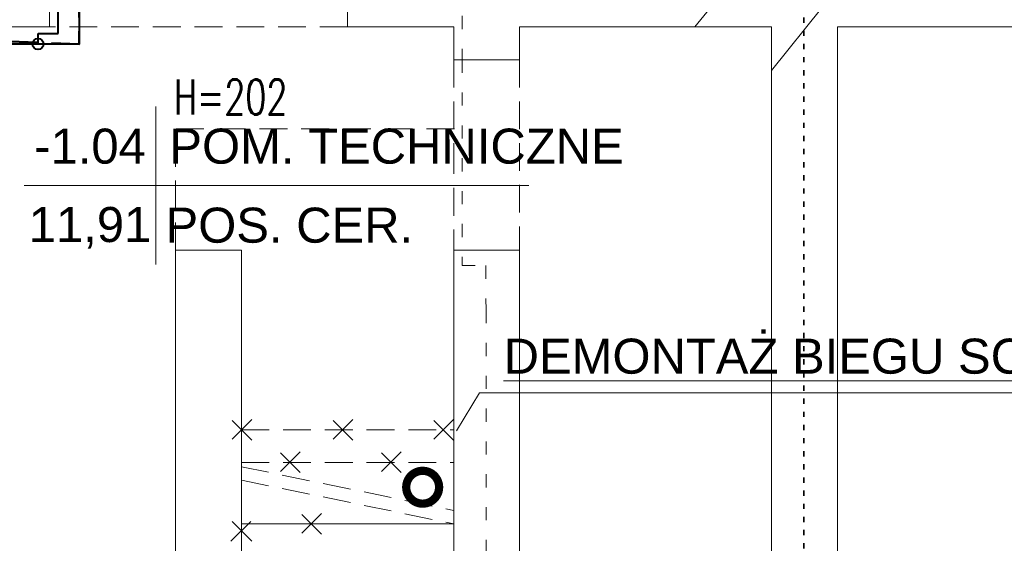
# Model space of a CAD drawing. Header units: millimetres. Extents: x 19422 to 119122, y -6876 to 97602.
# Tile 10 of 35: x 47570 to 52063, y 5244 to 7635. Entities that reach past the tile are written whole.
import ezdxf
from ezdxf import colors
from ezdxf.entities.mleader import LeaderData, LeaderLine
from ezdxf.enums import TextEntityAlignment as Align
from ezdxf.math import Vec2, Vec3

# ---------------------------------------------------------------- set-up
doc = ezdxf.new("R2010")
doc.units = ezdxf.units.MM
doc.linetypes.add('PT_IS_01_RZUT PIWNICY$0$DASHED', pattern=[19.05, 12.7, -6.35])
doc.linetypes.add('PT_IS_01_RZUT PIWNICY$0$ISO03W100', pattern=[30, 12, -18])
for name, color, linetype, lineweight, true_color in [('PT_IS_01_RZUT PIWNICY$0$0_ZAKRES_OPRACOWANIA', 7, 'PT_IS_01_RZUT PIWNICY$0$DASHED', 35, 0x01bfff), ('PT_IS_01_RZUT PIWNICY$0$A_WYBURZENIA', 7, 'PT_IS_01_RZUT PIWNICY$0$DASHED', 13, 0x838383), ('PT_IS_01_RZUT PIWNICY$0$IE_SYMBOLE', 7, 'Continuous', 13, 0xfe0000), ('PT_IS_01_RZUT PIWNICY$0$INW_NIEWIDOCZNE', 7, 'PT_IS_01_RZUT PIWNICY$0$DASHED', 5, 0x838383), ('PT_IS_01_RZUT PIWNICY$0$INW_OPIS', 7, 'Continuous', 13, 0x838383), ('PT_IS_01_RZUT PIWNICY$0$INW_WIDOKOWE', 7, 'Continuous', 13, 0x838383), ('PT_IS_01_RZUT PIWNICY$0$INW_ŚCIANY KONSTRUKCYJNE', 7, 'Continuous', 20, 0x838383), ('PT_IS_01_RZUT PIWNICY$0$PPOŻ_GRANICA STREFY', 7, 'Continuous', 15, 0xcc0403), ('PT_IS_01_RZUT PIWNICY$0$S_WODA', 7, 'PT_IS_01_RZUT PIWNICY$0$DASHED', 50, 0x577c8c)]:
    doc.layers.add(name, color=color, linetype=linetype, lineweight=lineweight, true_color=true_color)
for name, color, linetype, lineweight in [('PT_IS_01_RZUT PIWNICY$0$A_OPIS', 241, 'Continuous', 13), ('PT_IS_01_RZUT PIWNICY$0$A_OPIS_TABELKI POMIESZCZEŃ', 53, 'Continuous', 5), ('S_WODA', 160, 'Continuous', 40)]:
    doc.layers.add(name, color=color, linetype=linetype, lineweight=lineweight)
doc.styles.add('PT_IS_01_RZUT PIWNICY$0$100 ARIAL', font='arial.ttf', dxfattribs={"height": 16})
doc.styles.add('PT_IS_01_RZUT PIWNICY$0$50 ROMANS', font='ROMANS.shx', dxfattribs={"width": 0.7, "height": 8})
doc.styles.add('PT_IS_01_RZUT PIWNICY$0$ARIAL', font='arial.ttf')

# ---------------------------------------------------------------- blocks, each defined once
blk = doc.blocks.new('*U265')
at = {"linetype": 'Continuous', "lineweight": 0}
for p, q in [((0, 72.17), (0, -72.17)), ((-120.31, 0), (340.46, 0))]:
    blk.add_line(p, q, dxfattribs=at)
at = {"style": 'PT_IS_01_RZUT PIWNICY$0$100 ARIAL'}
for tag, height, flags, p in [('KONDYGNACJA', 16, 13, (288.1, 259.3)), ('INNE', 16, 13, (288.1, 236)), ('NR', 32, 12, (-60.15, 19.96))]:
    blk.add_attdef(tag, text='', height=height, dxfattribs=dict(at, flags=flags)).set_placement(p, align=Align.CENTER)
at = {"style": 'PT_IS_01_RZUT PIWNICY$0$100 ARIAL', "flags": 12}
for tag, p in [('NAZW', (12.28, 19.96)), ('POS_001', (8.77, -52.2))]:
    blk.add_attdef(tag, p, '', height=32, dxfattribs=at)
at = {"color": 5, "style": 'PT_IS_01_RZUT PIWNICY$0$100 ARIAL', "flags": 12}
blk.add_attdef('DO_OBLICZEN', text='', height=32, dxfattribs=at).set_placement((-60.15, -51.63), align=Align.CENTER)
blk = doc.blocks.new('PT_IS_01_RZUT PIWNICY$0$_KRZYŻYK')
at = {"linetype": 'ByBlock'}
for points in [[(4.74, 4.74), (-4.74, -4.74)], [(4.74, -4.74), (-4.74, 4.74)]]:
    blk.add_lwpolyline(points, dxfattribs=at)
blk = doc.blocks.new('PT_IS_01_RZUT PIWNICY$0$_DotSmall')
at = {"color": 0, "linetype": 'ByBlock', "const_width": 0.5}
blk.add_lwpolyline([(-0.0625, 0, 1), (0.0625, 0, 1)], format="xyb", close=True, dxfattribs=at)
blk = doc.blocks.new('PT_IS_01_RZUT PIWNICY')
at = {"layer": 'PT_IS_01_RZUT PIWNICY$0$0_ZAKRES_OPRACOWANIA', "linetype": 'PT_IS_01_RZUT PIWNICY$0$ISO03W100', "ltscale": 0.2}
blk.add_lwpolyline([(766.15, 551.59), (766.15, 1207.41), (896.21, 1207.41), (896.21, 1310.89), (1091.6, 1310.89), (1091.6, 1194.47), (1270.91, 1194.47), (1270.91, 551.59), (766.15, 551.59)], dxfattribs=at)
at = {"layer": 'PT_IS_01_RZUT PIWNICY$0$A_WYBURZENIA'}
for p, q in [((1014.27, 952.25), (1111.27, 952.25)), ((1014.27, 937.25), (1111.27, 937.25)), ((1014.27, 935.37), (1111.27, 915.37)), ((1014.27, 929.25), (1111.27, 909.25))]:
    blk.add_line(p, q, dxfattribs=at)
blk.add_lwpolyline([(1111.27, 909.25), (1014.27, 909.25), (1014.27, 929.25)], dxfattribs=at)
blk.add_lwpolyline([(1014.27, 909.25), (1111.27, 909.25), (1111.27, 889.25), (1014.27, 889.25)], close=True, dxfattribs=at)
at = {"layer": 'PT_IS_01_RZUT PIWNICY$0$INW_NIEWIDOCZNE'}
for p, q in [((1062.77, 1136.25), (926.77, 1136.25)), ((1111.27, 1121.25), (1111.27, 1081.75)), ((1141.27, 1121.25), (1141.27, 1034.25)), ((984.27, 1034.25), (984.27, 1089.74)), ((1111.46, 1089.74), (984.46, 1089.74)), ((1111.27, 1081.75), (1111.27, 1034.25))]:
    blk.add_line(p, q, dxfattribs=at)
at = {"layer": 'PT_IS_01_RZUT PIWNICY$0$INW_WIDOKOWE'}
for p, q in [((1221.27, 1136.25), (1256.27, 1136.25)), ((1256.27, 1136.25), (1256.27, 1116.25))]:
    blk.add_line(p, q, dxfattribs=at)
at = {"layer": 'PT_IS_01_RZUT PIWNICY$0$INW_ŚCIANY KONSTRUKCYJNE'}
for points in [[(0.27, 1216.25), (878.77, 1216.25), (878.77, 1324.25), (1110.77, 1324.25), (1110.77, 1216.25), (1275.08, 1216.25), (1275.08, 1202.34), (1221.27, 1136.25)], [(879.27, 732.25), (874.27, 732.25), (874.27, 939.25), (777.27, 939.25), (777.27, 1046.25), (874.27, 1046.25), (874.27, 1136.25), (926.77, 1136.25), (926.77, 1276.25), (1062.77, 1276.25), (1062.77, 1136.25), (1111.27, 1136.25), (1111.27, 1121.25), (1141.27, 1121.25), (1141.27, 1136.25), (1221.27, 1136.25)], [(1256.27, 1116.25), (1325.08, 1202.34), (1325.08, 1216.25), (2120.27, 1216.25)], [(1256.27, 1116.25), (1256.27, 692.2), (1286.27, 692.2), (1286.27, 1136.25), (1589.38, 1136.25)], [(979.27, 683.25), (1141.27, 683.25), (1141.27, 702.2), (1176.27, 702.2), (1176.27, 797.2), (1141.27, 797.2), (1141.27, 1034.25), (1111.27, 1034.25), (1111.27, 732.25), (979.27, 732.25)], [(984.27, 1034.25), (984.27, 829.25), (1014.27, 829.25), (1014.27, 1034.25), (984.27, 1034.25)]]:
    blk.add_lwpolyline(points, dxfattribs=at)
at = {"layer": 'PT_IS_01_RZUT PIWNICY$0$PPOŻ_GRANICA STREFY', "linetype": 'PT_IS_01_RZUT PIWNICY$0$ISO03W100', "ltscale": 0.5}
blk.add_lwpolyline([(1115.02, 1216.25), (1115.02, 1121.25), (1115.02, 1027.22), (1125.78, 1027.22), (1125.94, 1006.91), (1125.94, 707.75), (979.27, 707.75)], dxfattribs=at)
at = {"layer": 'PT_IS_01_RZUT PIWNICY$0$S_WODA'}
blk.add_lwpolyline([(940.29, 1362.82), (940.29, 1128.4), (882.9, 1130.4), (882.9, 926.28)], dxfattribs=at)
at = {"layer": 'PT_IS_01_RZUT PIWNICY$0$A_OPIS_TABELKI POMIESZCZEŃ'}
ref = blk.add_blockref('*U265', (975.27, 1063.78), dxfattribs=dict(at, xscale=0.5, yscale=0.5, zscale=0.5))
ref.add_attrib('NR', '-1.04', dxfattribs={"layer": '0', "height": 16, "style": 'PT_IS_01_RZUT PIWNICY$0$100 ARIAL'}).set_placement((945.2, 1073.76), align=Align.CENTER)
ref.add_attrib('NAZW', 'POM. TECHNICZNE', (981.41, 1073.76), dxfattribs={"layer": '0', "height": 16, "style": 'PT_IS_01_RZUT PIWNICY$0$100 ARIAL'})
ref.add_attrib('POS_001', 'POS. CER.', (979.66, 1037.67), dxfattribs={"layer": '0', "height": 16, "style": 'PT_IS_01_RZUT PIWNICY$0$100 ARIAL'})
ref.add_attrib('DO_OBLICZEN', '11,91', dxfattribs={"layer": '0', "height": 16, "style": 'PT_IS_01_RZUT PIWNICY$0$100 ARIAL'}).set_placement((945.2, 1037.97), align=Align.CENTER)
at = {"layer": 'PT_IS_01_RZUT PIWNICY$0$A_WYBURZENIA'}
for p in [(1014.27, 952.25), (1106.41, 952.25)]:
    blk.add_blockref('PT_IS_01_RZUT PIWNICY$0$_KRZYŻYK', p, dxfattribs=at)
for p, rotation in [((1060.34, 952.25), 360), ((1036.38, 937.46), 360), ((1082.45, 937.46), 360), ((1046.11, 909.25), 360), ((1014.27, 906.18), 270)]:
    blk.add_blockref('PT_IS_01_RZUT PIWNICY$0$_KRZYŻYK', p, dxfattribs=dict(at, rotation=rotation))
at = {"layer": 'PT_IS_01_RZUT PIWNICY$0$IE_SYMBOLE', "style": 'PT_IS_01_RZUT PIWNICY$0$ARIAL', "flags": 12}
for tag, p in [('PIR', (6294.74, 6824.61)), ('O', (6258.04, 6679.36, 0)), ('KE', (6258.57, 6606.37))]:
    blk.add_attdef(tag, text='', height=15.08, dxfattribs=at).set_placement(p, align=Align.CENTER)
at = {"layer": 'PT_IS_01_RZUT PIWNICY$0$INW_OPIS', "insert": (983.45, 1112.2), "char_height": 16, "width": 233.6062, "attachment_point": 1, "line_spacing_factor": 0.625, "style": 'PT_IS_01_RZUT PIWNICY$0$50 ROMANS'}
blk.add_mtext('H=202', dxfattribs=at)
at = {"layer": 'PT_IS_01_RZUT PIWNICY$0$A_OPIS'}
ml = blk.add_multileader_mtext('Standard', dxfattribs=at)
ml.set_content('\\LDEMONTAŻ BIEGU SCHODÓW', color=256, style='PT_IS_01_RZUT PIWNICY$0$100 ARIAL')
ml.set_leader_properties(color=256, linetype='ByLayer', lineweight=-1)
ml.set_arrow_properties(name='PT_IS_01_RZUT PIWNICY$0$_DotSmall')
ml.build(insert=Vec2(0, 0))
ml.multileader.update_dxf_attribs({"text_left_attachment_type": 5, "text_right_attachment_type": 5, "text_top_attachment_type": 0, "text_bottom_attachment_type": 0, "dogleg_length": 1, "arrow_head_size": 30})
ctx = ml.context
ctx.base_point, ctx.char_height, ctx.arrow_head_size, ctx.landing_gap_size, ctx.plane_origin = Vec3(1123.94, 969.08), 16, 30, 10, Vec3(995.61, 1030.93)
ctx.left_attachment, ctx.right_attachment = 5, 5
notes = []
notes.append((ctx, [(0, (1, 1, 0), (1122.94, 969.08), (1, 0), 1, [(0, [(1097, 926)], 256, [])])]))
ctx.mtext.insert, ctx.mtext.flow_direction = Vec3(1133.94, 993.85), 5
for ctx, leaders in notes:
    for number, flags, end, landing, length, lines in leaders:
        leader = LeaderData()
        leader.index, (leader.has_last_leader_line, leader.has_dogleg_vector, leader.attachment_direction) = number, flags
        leader.last_leader_point, leader.dogleg_vector, leader.dogleg_length = Vec3(end), Vec3(landing), length
        for number, points, colour, breaks in lines:
            line = LeaderLine()
            line.index, line.vertices, line.color, line.breaks = number, Vec3.list(points), colors.encode_raw_color(colour), breaks
            leader.lines.append(line)
        ctx.leaders.append(leader)

msp = doc.modelspace()

# ---------------------------------------------------------------- block references
at = {"layer": 'S_WODA', "xscale": 10, "yscale": 10, "zscale": 10}
msp.add_blockref('PT_IS_01_RZUT PIWNICY', (38438.7, -3759.7), dxfattribs=at)

# ---------------------------------------------------------------- next in the draw order: linework, layer by layer
at = {"layer": 'S_WODA'}
for p, q in [((47745.1, 7573), (47745.1, 8909.2)), ((47653.3, 7524.3), (47653.3, 7573)), ((47653.3, 7573), (47745.1, 7573))]:
    msp.add_line(p, q, dxfattribs=at)
msp.add_lwpolyline([(47841.6, 9868.5), (47841.6, 7524.3), (47267.7, 7524.3), (47267.7, 5503.1)], dxfattribs=at)
msp.add_circle((47653.3, 7524.3), 25, dxfattribs=at)

doc.saveas('drawing.dxf')
